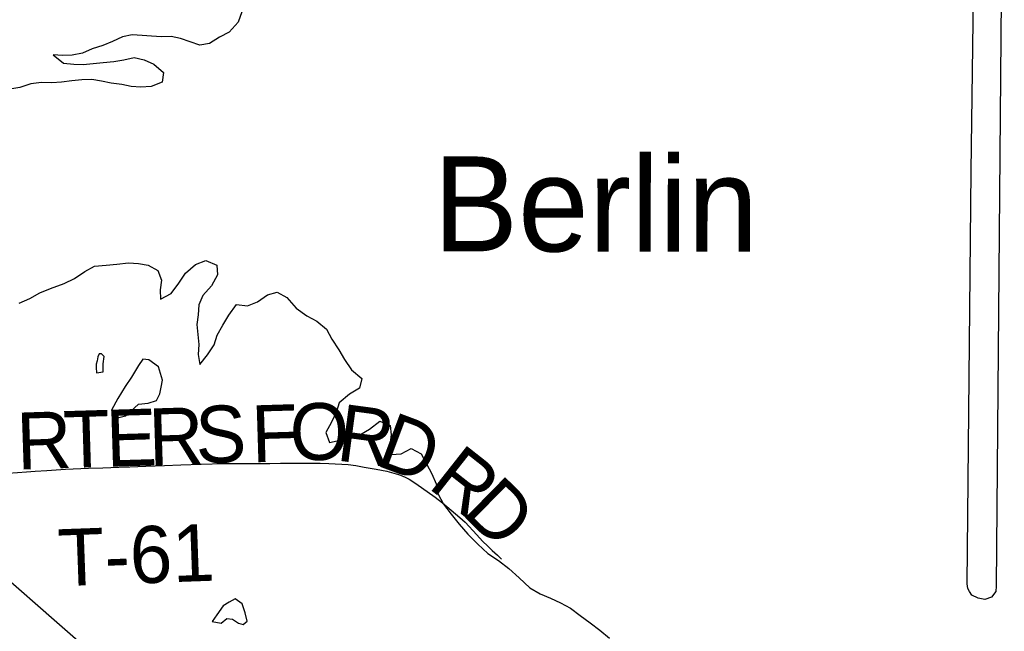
# Model space of a CAD drawing. Header units: feet. Extents: x 2113747 to 2516209, y 960708 to 1356798.
# Tile 36 of 206: x 2371447 to 2376629, y 1098081 to 1101303. Entities that reach past the tile are written whole.
import ezdxf

# ---------------------------------------------------------------- set-up
doc = ezdxf.new("R2010")
doc.units = ezdxf.units.FT
doc.header["$LTSCALE"] = 50
doc.header["$MEASUREMENT"] = 0
for name, color, linetype in [('0_Xref', 7, 'Continuous'), ('GM_X_Major_Lake', 5, 'Continuous'), ('GM_X_Major_Lake_Text', 5, 'Continuous'), ('GM_X_Minor_Lake', 5, 'Continuous'), ('GM_X_State_Route', 1, 'Continuous'), ('GM_X_Township_Road', 4, 'Continuous'), ('GM_X_Township_Road_Text', 4, 'Continuous')]:
    doc.layers.add(name, color=color, linetype=linetype)
doc.styles.add('Styledgn030', font='dgn030.shx')
doc.styles.add('Styledgn031', font='dgn031.shx')

# ---------------------------------------------------------------- blocks, each defined once
blk = doc.blocks.new('POR')
at = {"layer": 'GM_X_Major_Lake', "flags": 128}
for points in [[(2376629.449999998, 1103274.44), (2376587.129999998, 1098319.74), (2376585.689999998, 1098291.61), (2376562.259999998, 1098261.03), (2376526.459999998, 1098248.28), (2376492.269999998, 1098255.64), (2376457.919999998, 1098271.01), (2376445.499999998, 1098290.83), (2376437.179999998, 1098306.72), (2376434.709999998, 1098330.77), (2376455.839999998, 1100505.01), (2376478.169999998, 1102213.62), (2376498.199999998, 1103125.3), (2376509.769999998, 1103249.99), (2376500.089999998, 1103334.1), (2376478.909999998, 1103383.92)], [(2372615.849999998, 1101344.11), (2372596.899999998, 1101289.54), (2372549.879999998, 1101236.41), (2372498.299999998, 1101211.3), (2372446.879999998, 1101178.16), (2372394.989999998, 1101169.11), (2372294.169999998, 1101203.23), (2372243.879999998, 1101214.28), (2372193.829999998, 1101213.28), (2372141.699999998, 1101216.26), (2372091.569999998, 1101219.27), (2372039.439999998, 1101222.25), (2371987.539999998, 1101213.19), (2371935.959999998, 1101188.08), (2371884.309999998, 1101166.98), (2371828.569999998, 1101149.81), (2371776.949999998, 1101126.71), (2371723.099999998, 1101115.6), (2371673.039999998, 1101114.61), (2371622.909999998, 1101117.62), (2371677.839999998, 1101074.56), (2371732.049999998, 1101067.6), (2371782.149999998, 1101066.59), (2371886.089999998, 1101076.69), (2371942.069999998, 1101081.81), (2371995.969999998, 1101090.92), (2372049.779999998, 1101104.03), (2372102.109999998, 1101091.02), (2372152.639999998, 1101067.94), (2372203.569999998, 1101024.79), (2372196.549999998, 1100974.47), (2372138.929999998, 1100951.24), (2372084.909999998, 1100948.16), (2372034.779999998, 1100951.19), (2371984.489999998, 1100962.23), (2371928.269999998, 1100969.14), (2371878.029999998, 1100978.17), (2371827.779999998, 1100987.21), (2371773.729999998, 1100986.14), (2371721.739999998, 1100981.08), (2371667.809999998, 1100973.99), (2371615.799999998, 1100970.95), (2371561.699999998, 1100971.88), (2371505.759999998, 1100964.74), (2371448.059999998, 1100945.53), (2371396.169999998, 1100936.48)], [(2371444.479999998, 1099809.38), (2371500.059999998, 1099834.56), (2371553.559999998, 1099863.73), (2371609.179999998, 1099886.92), (2371680.779999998, 1099912.43), (2371736.319999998, 1099939.63), (2371789.669999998, 1099976.82), (2371841.199999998, 1100003.94), (2371903.189999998, 1100009.19), (2371959.159999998, 1100014.32), (2372019.109999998, 1100021.52), (2372073.239999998, 1100018.59), (2372123.489999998, 1100009.56), (2372174.089999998, 1099982.45), (2372193.139999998, 1099930.65), (2372186.129999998, 1099880.32), (2372189.119999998, 1099830.2), (2372244.579999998, 1099861.42), (2372285.599999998, 1099914.42), (2372320.599999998, 1099967.3), (2372371.779999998, 1100012.48), (2372427.439999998, 1100033.66), (2372483.969999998, 1100010.7), (2372489.009999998, 1099958.6), (2372456.079999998, 1099901.75), (2372411.029999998, 1099850.68), (2372389.999999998, 1099800.08), (2372387.019999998, 1099747.83), (2372380.009999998, 1099697.51), (2372385.049999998, 1099645.42), (2372390.119999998, 1099591.32), (2372387.139999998, 1099539.08), (2372396.179999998, 1099487.07), (2372435.229999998, 1099538.03), (2372470.249999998, 1099590.91), (2372487.259999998, 1099641.43), (2372516.269999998, 1099694.2), (2372547.269999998, 1099747), (2372588.239999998, 1099802.01), (2372646.459999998, 1099795.14), (2372698.119999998, 1099816.24), (2372751.459999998, 1099853.43), (2372803.229999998, 1099868.5), (2372853.879999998, 1099839.4), (2372903.029999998, 1099784.18), (2372957.929999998, 1099743.11)], [(2372957.929999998, 1099743.11), (2373010.569999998, 1099714.05), (2373061.459999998, 1099672.91), (2373090.559999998, 1099619.29), (2373127.709999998, 1099563.82), (2373156.769999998, 1099512.22), (2373193.869999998, 1099458.76), (2373248.839999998, 1099413.69), (2373235.849999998, 1099361.23), (2373182.389999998, 1099330.06), (2373129.219999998, 1099284.85), (2373112.189999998, 1099234.33), (2373089.149999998, 1099183.69), (2373058.189999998, 1099128.89), (2373077.279999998, 1099075.06), (2373133.099999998, 1099088.23), (2373184.869999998, 1099103.3), (2373236.689999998, 1099116.37), (2373288.189999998, 1099145.49), (2373343.409999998, 1099188.75), (2373397.939999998, 1099165.74), (2373402.939999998, 1099115.66), (2373395.959999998, 1099063.33), (2373402.959999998, 1099013.3), (2373454.969999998, 1099016.33), (2373508.509999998, 1099043.49), (2373561.119999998, 1099016.43), (2373588.209999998, 1098962.78), (2373617.269999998, 1098911.16), (2373638.369999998, 1098857.38), (2373649.449999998, 1098803.41), (2373678.499999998, 1098751.8), (2373717.619999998, 1098698.38), (2373760.729999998, 1098645.04), (2373805.799999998, 1098593.75), (2373858.929999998, 1098540.6), (2373911.969999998, 1098491.48), (2373966.779999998, 1098454.43), (2374021.709999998, 1098411.37), (2374076.759999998, 1098362.27), (2374131.839999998, 1098311.17), (2374186.559999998, 1098278.15), (2374241.099999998, 1098255.14), (2374293.629999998, 1098232.09), (2374346.279999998, 1098203.03), (2374397.119999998, 1098163.89), (2374449.929999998, 1098126.8), (2374500.769999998, 1098087.67), (2374551.689999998, 1098044.52)]]:
    blk.add_lwpolyline(points, dxfattribs=at)
at = {"layer": 'GM_X_Minor_Lake'}
for p, q in [((2371886.489999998, 1099491.04), (2371892.639999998, 1099529.25)), ((2372028.609999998, 1099236.89), (2372071.859999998, 1099277.9)), ((2372634.329999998, 1098179.08), (2372617.359999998, 1098226.91))]:
    blk.add_line(p, q, dxfattribs=at)
at = {"layer": 'GM_X_Minor_Lake', "flags": 128}
for points in [[(2371892.639999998, 1099529.25), (2371878.349999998, 1099543.02), (2371866.339999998, 1099542.78), (2371858.639999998, 1099526.57), (2371855.039999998, 1099506.42), (2371849.389999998, 1099488.25), (2371849.739999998, 1099470.19), (2371852.309999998, 1099442.13), (2371886.209999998, 1099448.84), (2371886.489999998, 1099491.04)], [(2372071.859999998, 1099277.9), (2372123.829999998, 1099282.95), (2372167.589999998, 1099297.87), (2372184.939999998, 1099332.33), (2372192.279999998, 1099366.6), (2372199.529999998, 1099404.88), (2372178.119999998, 1099474.71), (2372127.319999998, 1099511.84), (2372095.199999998, 1099515.21), (2372071.849999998, 1099480.63), (2372034.999999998, 1099419.68), (2372001.919999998, 1099370.85), (2371963.119999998, 1099307.85), (2371930.269999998, 1099246.98), (2371938.829999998, 1099219.05), (2371969.099999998, 1099207.61), (2372004.969999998, 1099216.35), (2372028.609999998, 1099236.89)], [(2372617.359999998, 1098226.91), (2372580.819999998, 1098252.28), (2372549.099999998, 1098235.6), (2372517.459999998, 1098214.9), (2372484.339999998, 1098168.07), (2372460.989999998, 1098133.48), (2372507.239999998, 1098124.37), (2372536.789999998, 1098149.04), (2372566.899999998, 1098145.62), (2372599.369999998, 1098124.19), (2372623.549999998, 1098116.64), (2372645.219999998, 1098135.14), (2372634.329999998, 1098179.08)]]:
    blk.add_lwpolyline(points, dxfattribs=at)
at = {"layer": 'GM_X_State_Route', "flags": 128}
blk.add_lwpolyline([(2369879.550425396, 1099682.306248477), (2370028.921349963, 1099552.328449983), (2370214.02596663, 1099395.242149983), (2370600.63936663, 1099064.50134165), (2370657.62744163, 1099014.960758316), (2370739.22176663, 1098943.733866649), (2370780.95396663, 1098906.660449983), (2370882.43014163, 1098816.142258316), (2371159.857408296, 1098562.23856665), (2371325.769149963, 1098408.137824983), (2371356.871449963, 1098380.677249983), (2371628.19636663, 1098141.012374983), (2371797.626761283, 1097993.95042957)], dxfattribs=at)
at = {"layer": 'GM_X_Township_Road', "flags": 128}
for points in [[(2371327.540799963, 1098909.58039165), (2371384.036749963, 1098914.829724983), (2371436.431658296, 1098918.602683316), (2371482.264899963, 1098921.555433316), (2371528.032524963, 1098924.606608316), (2371589.90904163, 1098928.937308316), (2371688.92459163, 1098934.711574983), (2371809.88891663, 1098939.960908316), (2371885.446508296, 1098942.749616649), (2371969.009333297, 1098945.70236665)], [(2371969.009333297, 1098945.70236665), (2372026.42391663, 1098947.703674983), (2372111.56154163, 1098950.492383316), (2372209.59284163, 1098954.888699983), (2372294.960124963, 1098958.005491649), (2372402.80111663, 1098962.008108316), (2372519.73001663, 1098964.468733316), (2372634.09986663, 1098964.895241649), (2372731.803083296, 1098965.354558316), (2372763.299083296, 1098965.87949165)], [(2372763.299083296, 1098965.87949165), (2372819.33571663, 1098966.798124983), (2372907.81979163, 1098966.994974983), (2372982.360324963, 1098966.732508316), (2373029.407474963, 1098966.699699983), (2373073.96119163, 1098965.649833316), (2373108.377133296, 1098964.10784165), (2373142.793074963, 1098962.073724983), (2373176.749699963, 1098959.153783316), (2373215.69319163, 1098953.904449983), (2373260.870266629, 1098946.292916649), (2373322.97644163, 1098935.66301665), (2373380.161366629, 1098923.983249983), (2373415.59436663, 1098914.862533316), (2373440.39746663, 1098907.250999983), (2373461.132333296, 1098899.63946665), (2373478.848833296, 1098892.027933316), (2373497.057458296, 1098881.890158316), (2373531.965524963, 1098860.105424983), (2373634.19629163, 1098787.664624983), (2373673.139783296, 1098758.79329165), (2373763.23146663, 1098680.906308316), (2373791.512249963, 1098655.971974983), (2373852.732599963, 1098589.633524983), (2373883.572433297, 1098556.72676665), (2373911.45951663, 1098529.692699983), (2373934.68781663, 1098507.579883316), (2373962.509283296, 1098482.284658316), (2373983.572233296, 1098460.56554165)]]:
    blk.add_lwpolyline(points, dxfattribs=at)
at = {"layer": 'GM_X_Major_Lake_Text', "insert": (2373624.197717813, 1100329.411468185), "char_height": 500.18334, "attachment_point": 4, "rotation": 359.9272111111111, "line_spacing_factor": 0.8, "style": 'Styledgn031'}
blk.add_mtext('{\\Fdgn000|c0;\\C256;Berlin}', dxfattribs=at)
at = {"layer": 'GM_X_Township_Road_Text', "char_height": 300.0000000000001, "attachment_point": 7, "line_spacing_factor": 0.8, "style": 'Styledgn030'}
for s, insert, rotation in [('{\\Fdgn000|c0;\\C256;E}', (2371905.605093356, 1098947.626061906), 1.740248), ('{\\Fdgn000|c0;\\C256;R}', (2372129.929330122, 1098954.441059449), 1.7448729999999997), ('{\\Fdgn000|c0;\\C256;S}', (2372376.224502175, 1098961.943712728), 1.7440520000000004), ('{\\Fdgn000|c0;\\C256;F}', (2372670.834434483, 1098970.922147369), 1.729804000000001), ('{\\Fdgn000|c0;\\C256;O}', (2372870.500552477, 1098976.971604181), 0.8815719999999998), ('{\\Fdgn000|c0;\\C256;R}', (2373107.910704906, 1098982.610323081), 352.32360099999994), ('{\\Fdgn000|c0;\\C256;R}', (2371435.645241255, 1098932.505473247), 1.932297), ('{\\Fdgn000|c0;\\C256;T}', (2371681.325347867, 1098940.795119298), 1.7445309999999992), ('{\\Fdgn000|c0;\\C256;D}', (2373313.416596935, 1098959.414428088), 339.477213), ('{\\Fdgn000|c0;\\C256;R}', (2373589.268980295, 1098841.914366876), 321.76627299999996), ('{\\Fdgn000|c0;\\C256;D}', (2373768.303658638, 1098702.19007377), 315.553806), ('{\\Fdgn000|c0;\\C256;T-61}', (2371653.569108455, 1098314.29201279), 2.0700940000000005)]:
    blk.add_mtext(s, dxfattribs=dict(at, insert=insert, rotation=rotation))

msp = doc.modelspace()

# ---------------------------------------------------------------- block references
at = {"layer": '0_Xref'}
msp.add_blockref('POR', (0, 0), dxfattribs=at)

doc.saveas('drawing.dxf')
